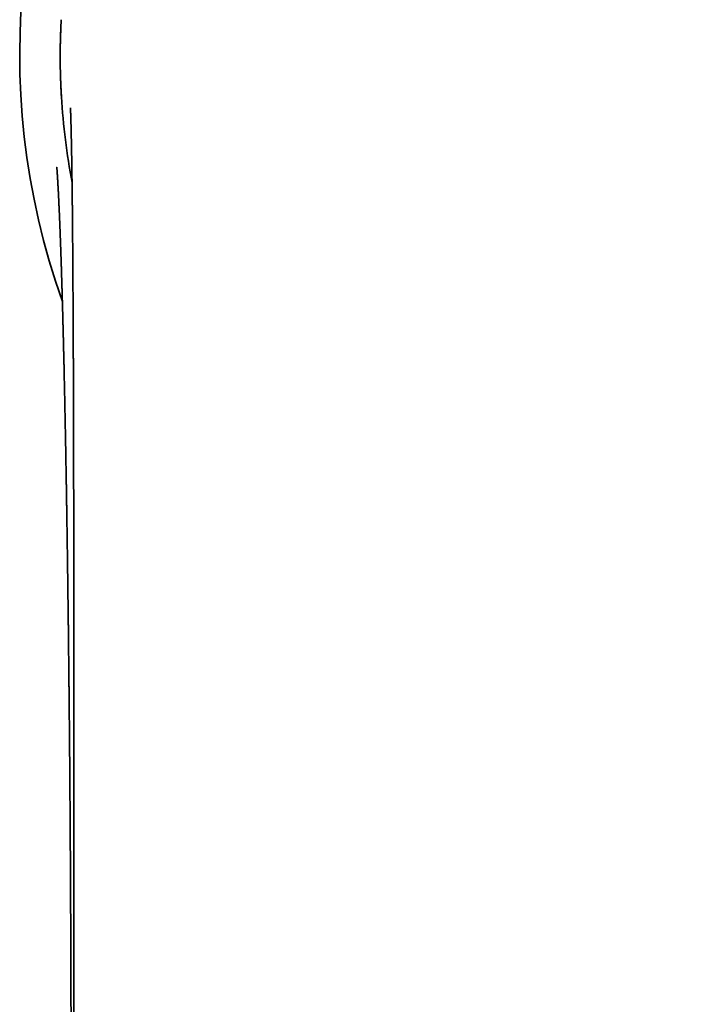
# Model space of a CAD drawing. Header units: millimetres. Extents: x 8 to 580, y 12 to 376.
# Tile 5 of 20: x 280 to 302, y 116 to 147. Entities that reach past the tile are written whole.
import ezdxf

# ---------------------------------------------------------------- set-up
doc = ezdxf.new("R2010")
doc.units = ezdxf.units.MM

msp = doc.modelspace()

# ---------------------------------------------------------------- linework, layer by layer
at = {"color": 7, "linetype": 'Continuous', "lineweight": 35}
msp.add_line((281.33, 147.186), (281.331, 147.195), dxfattribs=at)
for radius, start, end in [(23.494, 94.8834, 199.5854), (22.206, 183.4813, 190.5997)]:
    msp.add_arc((303.5, 146.09), radius, start, end, dxfattribs=at)
for points, knots in [([(281.33, 147.186), (281.326, 147.122), (281.319, 146.994), (281.311, 146.799), (281.305, 146.601), (281.3, 146.401), (281.297, 146.198), (281.296, 145.994), (281.298, 145.787), (281.301, 145.58), (281.306, 145.371), (281.314, 145.162), (281.323, 144.952), (281.331, 144.812), (281.335, 144.742)], [0, 0, 0, 0, 0.083258, 0.1665374, 0.249828, 0.3331331, 0.4164528, 0.4997857, 0.5831316, 0.6664883, 0.7498537, 0.8332308, 0.9166186, 1, 1, 1, 1]), ([(281.329, 147.184), (281.327, 147.135), (281.321, 147.037), (281.315, 146.888), (281.309, 146.738), (281.304, 146.592), (281.301, 146.451), (281.299, 146.351), (281.298, 146.285), (281.298, 146.254), (281.298, 146.223), (281.297, 146.193), (281.297, 146.162), (281.297, 146.131), (281.297, 146.047), (281.297, 145.909), (281.299, 145.716), (281.302, 145.523), (281.308, 145.329), (281.315, 145.134), (281.324, 144.938), (281.332, 144.807), (281.335, 144.742)], [0, 0, 0, 0, 0.063991, 0.127851, 0.191629, 0.255374, 0.31148, 0.367631, 0.380246, 0.392865, 0.405489, 0.418117, 0.430752, 0.443391, 0.456037, 0.533885, 0.611542, 0.689094, 0.766628, 0.844233, 0.921995, 1, 1, 1, 1]), ([(281.623, 144.385), (281.623, 144.385), (281.623, 144.385), (281.623, 144.384), (281.623, 144.384), (281.623, 144.382), (281.623, 144.379), (281.624, 144.374), (281.624, 144.368), (281.624, 144.361), (281.625, 144.351), (281.625, 144.339), (281.626, 144.322), (281.626, 144.305), (281.627, 144.291), (281.627, 144.282), (281.628, 144.274), (281.628, 144.265), (281.628, 144.254), (281.629, 144.243), (281.629, 144.231), (281.63, 144.218), (281.63, 144.204), (281.631, 144.189), (281.631, 144.174), (281.632, 144.16), (281.632, 144.146), (281.633, 144.132), (281.633, 144.119), (281.633, 144.105), (281.634, 144.091), (281.634, 144.076), (281.635, 144.06), (281.635, 144.046), (281.636, 144.035), (281.636, 144.026), (281.636, 144.019), (281.636, 144.011), (281.636, 144.002), (281.637, 143.992), (281.637, 143.981), (281.637, 143.969), (281.638, 143.958), (281.638, 143.947), (281.638, 143.936), (281.639, 143.925), (281.639, 143.914), (281.639, 143.902), (281.64, 143.888), (281.64, 143.874), (281.64, 143.86), (281.641, 143.847), (281.641, 143.834), (281.641, 143.821), (281.642, 143.808), (281.642, 143.793), (281.643, 143.778), (281.643, 143.765), (281.643, 143.753), (281.643, 143.742), (281.644, 143.732), (281.644, 143.722), (281.644, 143.71), (281.645, 143.697), (281.645, 143.682), (281.645, 143.668), (281.646, 143.654), (281.646, 143.642), (281.646, 143.631), (281.646, 143.621), (281.647, 143.611), (281.647, 143.601), (281.647, 143.589), (281.647, 143.576), (281.648, 143.563), (281.648, 143.551), (281.648, 143.542), (281.648, 143.532), (281.649, 143.521), (281.649, 143.508), (281.649, 143.493), (281.65, 143.478), (281.65, 143.465), (281.65, 143.453), (281.65, 143.44), (281.651, 143.423), (281.651, 143.402), (281.652, 143.379), (281.652, 143.356), (281.653, 143.334), (281.653, 143.315), (281.653, 143.297), (281.654, 143.28), (281.654, 143.261), (281.655, 143.242), (281.655, 143.223), (281.655, 143.208), (281.655, 143.197), (281.656, 143.186), (281.656, 143.176), (281.656, 143.162), (281.656, 143.144), (281.657, 143.122), (281.657, 143.099), (281.658, 143.077), (281.658, 143.055), (281.659, 143.029), (281.659, 143), (281.66, 142.968), (281.66, 142.936), (281.661, 142.907), (281.661, 142.88), (281.662, 142.846), (281.663, 142.802), (281.663, 142.752), (281.664, 142.706), (281.665, 142.66), (281.666, 142.611), (281.666, 142.559), (281.667, 142.507), (281.668, 142.455), (281.669, 142.403), (281.669, 142.351), (281.67, 142.301), (281.671, 142.254), (281.671, 142.211), (281.672, 142.173), (281.672, 142.138), (281.673, 142.105), (281.673, 142.073), (281.674, 142.04), (281.674, 142.004), (281.675, 141.963), (281.675, 141.918), (281.676, 141.869), (281.677, 141.823), (281.677, 141.78), (281.678, 141.739), (281.678, 141.698), (281.678, 141.658), (281.679, 141.622), (281.679, 141.591), (281.68, 141.563), (281.68, 141.538), (281.68, 141.512), (281.68, 141.485), (281.681, 141.453), (281.681, 141.418), (281.682, 141.378), (281.682, 141.334), (281.683, 141.29), (281.683, 141.246), (281.684, 141.202), (281.684, 141.16), (281.684, 141.118), (281.685, 141.077), (281.685, 141.04), (281.686, 141.007), (281.686, 140.98), (281.686, 140.958), (281.686, 140.941), (281.686, 140.919), (281.687, 140.889), (281.687, 140.849), (281.687, 140.802), (281.688, 140.749), (281.689, 140.69), (281.689, 140.62), (281.69, 140.539), (281.691, 140.447), (281.692, 140.349), (281.692, 140.251), (281.693, 140.154), (281.694, 140.061), (281.695, 139.965), (281.695, 139.868), (281.696, 139.763), (281.697, 139.649), (281.698, 139.529), (281.699, 139.418), (281.699, 139.317), (281.7, 139.226), (281.701, 139.139), (281.701, 139.055), (281.702, 138.972), (281.702, 138.889), (281.703, 138.805), (281.703, 138.69), (281.704, 138.543), (281.705, 138.366), (281.706, 138.196), (281.707, 138.031), (281.708, 137.871), (281.709, 137.707), (281.71, 137.537), (281.71, 137.361), (281.711, 137.173), (281.712, 136.972), (281.713, 136.756), (281.714, 136.585), (281.714, 136.459), (281.715, 136.382), (281.715, 136.304), (281.715, 136.225), (281.715, 136.146), (281.716, 136.068), (281.716, 135.991), (281.716, 135.915), (281.717, 135.844), (281.717, 135.78), (281.717, 135.723), (281.717, 135.675), (281.717, 135.636), (281.717, 135.607), (281.717, 135.583), (281.717, 135.561), (281.718, 135.537), (281.718, 135.511), (281.718, 135.475), (281.718, 135.427), (281.718, 135.367), (281.718, 135.299), (281.719, 135.224), (281.719, 135.142), (281.719, 135.06), (281.719, 134.979), (281.719, 134.899), (281.72, 134.815), (281.72, 134.727), (281.72, 134.635), (281.721, 134.459), (281.721, 134.201), (281.722, 133.86), (281.723, 133.462), (281.724, 133.004), (281.725, 132.62), (281.725, 132.37), (281.725, 132.254), (281.726, 132.137), (281.726, 132.02), (281.726, 131.905), (281.726, 131.793), (281.726, 131.681), (281.727, 131.569), (281.727, 131.459), (281.727, 131.356), (281.727, 131.26), (281.727, 131.172), (281.727, 131.09), (281.727, 131.02), (281.727, 130.961), (281.727, 130.911), (281.728, 130.866), (281.728, 130.826), (281.728, 130.789), (281.728, 130.755), (281.728, 130.71), (281.728, 130.652), (281.728, 130.578), (281.728, 130.496), (281.728, 130.408), (281.728, 130.312), (281.728, 130.209), (281.728, 130.104), (281.729, 129.997), (281.729, 129.889), (281.729, 129.775), (281.729, 129.656), (281.729, 129.532), (281.729, 129.401), (281.729, 129.264), (281.729, 129.119), (281.73, 128.964), (281.73, 128.8), (281.73, 128.629), (281.73, 128.451), (281.73, 128.266), (281.73, 128.078), (281.73, 127.885), (281.731, 127.689), (281.731, 127.486), (281.731, 127.277), (281.731, 127.062), (281.731, 126.84), (281.731, 126.612), (281.731, 126.373), (281.731, 126.124), (281.731, 125.865), (281.732, 125.598), (281.732, 125.324), (281.732, 125.043), (281.732, 124.755), (281.732, 124.461), (281.732, 124.159), (281.732, 123.85), (281.732, 123.534), (281.732, 123.21), (281.732, 122.887), (281.732, 122.563), (281.732, 122.239), (281.732, 121.909), (281.732, 121.572), (281.732, 121.346), (281.732, 121.232)], [0, 0, 0, 0, 0.001422, 0.00296, 0.004484, 0.005854, 0.008806, 0.01176, 0.014814, 0.017973, 0.021243, 0.024631, 0.029295, 0.034191, 0.036102, 0.037861, 0.039419, 0.040902, 0.042761, 0.044797, 0.04685, 0.04875, 0.050828, 0.053086, 0.055224, 0.057215, 0.059055, 0.060791, 0.062542, 0.06407, 0.065787, 0.067755, 0.06957, 0.071136, 0.072528, 0.073303, 0.0741, 0.074921, 0.07584, 0.076932, 0.078195, 0.079435, 0.080524, 0.081706, 0.082781, 0.083786, 0.084854, 0.086077, 0.087401, 0.088726, 0.090051, 0.09134, 0.092461, 0.093547, 0.094781, 0.096133, 0.097521, 0.098584, 0.099621, 0.100554, 0.101381, 0.102217, 0.103205, 0.104344, 0.105487, 0.106761, 0.107853, 0.108824, 0.109723, 0.110567, 0.111221, 0.112015, 0.112948, 0.114019, 0.115055, 0.115936, 0.116682, 0.117329, 0.11807, 0.119112, 0.120317, 0.121456, 0.122433, 0.12325, 0.123943, 0.125315, 0.1269, 0.128531, 0.130141, 0.131674, 0.133106, 0.134131, 0.135281, 0.136554, 0.13795, 0.139274, 0.140175, 0.140953, 0.141609, 0.14223, 0.142984, 0.144356, 0.145833, 0.147261, 0.148642, 0.149995, 0.151427, 0.15338, 0.155445, 0.157377, 0.159135, 0.160716, 0.162132, 0.165325, 0.168424, 0.170764, 0.173354, 0.176145, 0.179054, 0.182083, 0.184749, 0.187515, 0.19036, 0.193047, 0.195502, 0.197725, 0.199632, 0.201425, 0.203109, 0.204684, 0.206264, 0.208076, 0.210127, 0.212416, 0.214811, 0.217246, 0.219187, 0.221153, 0.223143, 0.22508, 0.226839, 0.228284, 0.229581, 0.230731, 0.231879, 0.233176, 0.234624, 0.236222, 0.238153, 0.240217, 0.242257, 0.244263, 0.246234, 0.248171, 0.250073, 0.251939, 0.253644, 0.255105, 0.256302, 0.257264, 0.257992, 0.258669, 0.26018, 0.261959, 0.264009, 0.266328, 0.268917, 0.271776, 0.275448, 0.27939, 0.283602, 0.288085, 0.291865, 0.295818, 0.299894, 0.30392, 0.307882, 0.312975, 0.317931, 0.322648, 0.326532, 0.330229, 0.333739, 0.337072, 0.340373, 0.34369, 0.347024, 0.350374, 0.357435, 0.36444, 0.37136, 0.377469, 0.383671, 0.390056, 0.396624, 0.403376, 0.410311, 0.418301, 0.426527, 0.434988, 0.43789, 0.440819, 0.443775, 0.446757, 0.449766, 0.452764, 0.455569, 0.458569, 0.461276, 0.46369, 0.465809, 0.467635, 0.469167, 0.470165, 0.470982, 0.471775, 0.47267, 0.473668, 0.474768, 0.476766, 0.479032, 0.481567, 0.48437, 0.487441, 0.49078, 0.493592, 0.49657, 0.499713, 0.503022, 0.506495, 0.510031, 0.522674, 0.535342, 0.548036, 0.567123, 0.586267, 0.590572, 0.59488, 0.599191, 0.603505, 0.607809, 0.611959, 0.615912, 0.620233, 0.624292, 0.62809, 0.631627, 0.634903, 0.637917, 0.64067, 0.64265, 0.644468, 0.646125, 0.647621, 0.648955, 0.650162, 0.651425, 0.653889, 0.656618, 0.659613, 0.662873, 0.6664, 0.670192, 0.674251, 0.67802, 0.681993, 0.686169, 0.69055, 0.695134, 0.699931, 0.704961, 0.710226, 0.715993, 0.722016, 0.728297, 0.734836, 0.741631, 0.748684, 0.755657, 0.762864, 0.770306, 0.777982, 0.785894, 0.79404, 0.802421, 0.811037, 0.820315, 0.829851, 0.839645, 0.849696, 0.860006, 0.870573, 0.881399, 0.892482, 0.903824, 0.915424, 0.927282, 0.939398, 0.951059, 0.962949, 0.975069, 0.98742, 1, 1, 1, 1]), ([(281.189, 142.49), (281.189, 142.49), (281.189, 142.49), (281.189, 142.489), (281.189, 142.489), (281.189, 142.489), (281.189, 142.488), (281.189, 142.488), (281.189, 142.489), (281.189, 142.489), (281.189, 142.489), (281.189, 142.488), (281.189, 142.488), (281.189, 142.487), (281.189, 142.487), (281.189, 142.486), (281.189, 142.486), (281.189, 142.485), (281.189, 142.484), (281.189, 142.483), (281.189, 142.482), (281.189, 142.482), (281.189, 142.481), (281.19, 142.479), (281.19, 142.478), (281.19, 142.477), (281.19, 142.475), (281.19, 142.473), (281.19, 142.471), (281.19, 142.47), (281.19, 142.468), (281.191, 142.467), (281.191, 142.465), (281.191, 142.463), (281.191, 142.461), (281.191, 142.459), (281.191, 142.457), (281.191, 142.455), (281.192, 142.453), (281.192, 142.45), (281.192, 142.447), (281.192, 142.445), (281.192, 142.443), (281.193, 142.441), (281.193, 142.44), (281.193, 142.438), (281.193, 142.434), (281.193, 142.431), (281.193, 142.429), (281.194, 142.422), (281.194, 142.417), (281.195, 142.412), (281.195, 142.408), (281.195, 142.406), (281.195, 142.405), (281.195, 142.404), (281.195, 142.403), (281.195, 142.402), (281.196, 142.401), (281.196, 142.399), (281.196, 142.396), (281.196, 142.393), (281.196, 142.39), (281.197, 142.387), (281.197, 142.383), (281.197, 142.379), (281.197, 142.377), (281.197, 142.374), (281.198, 142.373), (281.198, 142.372), (281.198, 142.37), (281.198, 142.368), (281.198, 142.365), (281.198, 142.362), (281.199, 142.357), (281.199, 142.349), (281.2, 142.339), (281.2, 142.333), (281.201, 142.326), (281.202, 142.315), (281.202, 142.306), (281.203, 142.296), (281.203, 142.29), (281.203, 142.286), (281.204, 142.281), (281.204, 142.276), (281.204, 142.271), (281.205, 142.266), (281.205, 142.263), (281.205, 142.258), (281.206, 142.254), (281.206, 142.25), (281.206, 142.246), (281.206, 142.241), (281.207, 142.236), (281.207, 142.23), (281.207, 142.226), (281.208, 142.221), (281.208, 142.218), (281.208, 142.214), (281.208, 142.21), (281.209, 142.205), (281.209, 142.199), (281.209, 142.193), (281.21, 142.188), (281.21, 142.184), (281.21, 142.181), (281.21, 142.178), (281.211, 142.176), (281.211, 142.174), (281.211, 142.171), (281.211, 142.167), (281.212, 142.16), (281.212, 142.153), (281.212, 142.146), (281.213, 142.14), (281.213, 142.135), (281.213, 142.129), (281.214, 142.123), (281.214, 142.117), (281.215, 142.11), (281.215, 142.103), (281.215, 142.098), (281.216, 142.093), (281.216, 142.089), (281.216, 142.084), (281.216, 142.08), (281.217, 142.075), (281.217, 142.07), (281.217, 142.064), (281.218, 142.059), (281.218, 142.054), (281.218, 142.049), (281.218, 142.046), (281.219, 142.042), (281.219, 142.038), (281.219, 142.034), (281.219, 142.029), (281.22, 142.023), (281.22, 142.017), (281.22, 142.012), (281.221, 142.007), (281.221, 142.004), (281.221, 142), (281.221, 141.997), (281.221, 141.993), (281.222, 141.989), (281.222, 141.983), (281.222, 141.977), (281.223, 141.972), (281.223, 141.966), (281.223, 141.962), (281.223, 141.958), (281.224, 141.954), (281.224, 141.95), (281.224, 141.945), (281.224, 141.94), (281.225, 141.934), (281.225, 141.927), (281.226, 141.921), (281.226, 141.915), (281.226, 141.91), (281.226, 141.904), (281.227, 141.898), (281.227, 141.891), (281.228, 141.883), (281.228, 141.876), (281.228, 141.869), (281.229, 141.863), (281.229, 141.858), (281.229, 141.852), (281.23, 141.846), (281.23, 141.839), (281.23, 141.833), (281.231, 141.827), (281.231, 141.822), (281.231, 141.817), (281.231, 141.812), (281.232, 141.806), (281.232, 141.8), (281.232, 141.794), (281.233, 141.787), (281.233, 141.781), (281.233, 141.775), (281.234, 141.771), (281.234, 141.767), (281.234, 141.764), (281.234, 141.76), (281.234, 141.756), (281.235, 141.751), (281.235, 141.745), (281.235, 141.736), (281.236, 141.725), (281.237, 141.714), (281.237, 141.705), (281.238, 141.696), (281.238, 141.688), (281.238, 141.681), (281.239, 141.674), (281.239, 141.667), (281.239, 141.662), (281.24, 141.656), (281.24, 141.65), (281.24, 141.643), (281.241, 141.636), (281.241, 141.629), (281.242, 141.618), (281.242, 141.601), (281.243, 141.58), (281.244, 141.56), (281.245, 141.541), (281.246, 141.521), (281.247, 141.501), (281.248, 141.483), (281.249, 141.466), (281.25, 141.449), (281.251, 141.432), (281.252, 141.413), (281.253, 141.39), (281.254, 141.361), (281.256, 141.328), (281.257, 141.294), (281.259, 141.257), (281.26, 141.222), (281.262, 141.185), (281.264, 141.152), (281.265, 141.125), (281.266, 141.106), (281.266, 141.088), (281.267, 141.071), (281.268, 141.053), (281.269, 141.036), (281.269, 141.018), (281.27, 140.999), (281.271, 140.979), (281.272, 140.957), (281.273, 140.936), (281.274, 140.917), (281.274, 140.901), (281.275, 140.885), (281.276, 140.871), (281.276, 140.857), (281.277, 140.842), (281.278, 140.826), (281.278, 140.809), (281.279, 140.791), (281.28, 140.774), (281.28, 140.757), (281.281, 140.74), (281.282, 140.723), (281.283, 140.704), (281.283, 140.685), (281.284, 140.667), (281.285, 140.65), (281.285, 140.636), (281.286, 140.623), (281.286, 140.609), (281.287, 140.595), (281.288, 140.579), (281.288, 140.561), (281.289, 140.54), (281.29, 140.516), (281.291, 140.49), (281.292, 140.466), (281.293, 140.438), (281.294, 140.404), (281.296, 140.366), (281.297, 140.336), (281.298, 140.314), (281.298, 140.3), (281.299, 140.285), (281.3, 140.268), (281.3, 140.251), (281.301, 140.235), (281.301, 140.219), (281.302, 140.205), (281.302, 140.193), (281.303, 140.182), (281.303, 140.171), (281.304, 140.159), (281.304, 140.145), (281.305, 140.127), (281.305, 140.108), (281.306, 140.087), (281.307, 140.067), (281.308, 140.049), (281.308, 140.033), (281.309, 140.018), (281.309, 140.003), (281.31, 139.989), (281.31, 139.973), (281.311, 139.956), (281.312, 139.937), (281.312, 139.917), (281.313, 139.896), (281.314, 139.875), (281.314, 139.856), (281.315, 139.839), (281.316, 139.823), (281.316, 139.808), (281.317, 139.792), (281.317, 139.775), (281.318, 139.755), (281.319, 139.734), (281.319, 139.712), (281.32, 139.69), (281.321, 139.67), (281.321, 139.651), (281.322, 139.635), (281.323, 139.62), (281.323, 139.605), (281.324, 139.588), (281.324, 139.567), (281.325, 139.542), (281.326, 139.515), (281.327, 139.488), (281.328, 139.463), (281.329, 139.44), (281.329, 139.42), (281.33, 139.401), (281.33, 139.381), (281.331, 139.358), (281.332, 139.333), (281.333, 139.306), (281.334, 139.279), (281.335, 139.253), (281.335, 139.228), (281.336, 139.204), (281.337, 139.181), (281.338, 139.156), (281.339, 139.13), (281.339, 139.102), (281.34, 139.073), (281.341, 139.044), (281.342, 139.017), (281.343, 138.993), (281.343, 138.971), (281.344, 138.951), (281.345, 138.928), (281.346, 138.9), (281.347, 138.868), (281.348, 138.835), (281.349, 138.8), (281.35, 138.767), (281.351, 138.734), (281.352, 138.699), (281.353, 138.658), (281.354, 138.611), (281.356, 138.57), (281.357, 138.536), (281.357, 138.511), (281.358, 138.487), (281.359, 138.464), (281.359, 138.444), (281.36, 138.426), (281.36, 138.41), (281.361, 138.396), (281.361, 138.383), (281.361, 138.366), (281.362, 138.345), (281.363, 138.318), (281.364, 138.29), (281.364, 138.26), (281.365, 138.231), (281.366, 138.201), (281.367, 138.172), (281.368, 138.146), (281.368, 138.122), (281.369, 138.1), (281.37, 138.081), (281.37, 138.063), (281.37, 138.047), (281.371, 138.03), (281.371, 138.012), (281.372, 137.99), (281.373, 137.967), (281.373, 137.941), (281.374, 137.913), (281.375, 137.883), (281.376, 137.851), (281.377, 137.82), (281.377, 137.791), (281.378, 137.764), (281.379, 137.739), (281.379, 137.717), (281.38, 137.697), (281.38, 137.678), (281.381, 137.659), (281.381, 137.639), (281.382, 137.616), (281.383, 137.59), (281.383, 137.562), (281.384, 137.531), (281.385, 137.498), (281.386, 137.461), (281.387, 137.424), (281.388, 137.386), (281.389, 137.352), (281.39, 137.323), (281.39, 137.299), (281.391, 137.278), (281.391, 137.256), (281.392, 137.23), (281.393, 137.2), (281.394, 137.167), (281.395, 137.131), (281.396, 137.092), (281.396, 137.053), (281.397, 137.015), (281.398, 136.978), (281.399, 136.941), (281.4, 136.905), (281.401, 136.871), (281.402, 136.841), (281.402, 136.812), (281.403, 136.773), (281.405, 136.72), (281.406, 136.66), (281.407, 136.606), (281.408, 136.558), (281.41, 136.511), (281.411, 136.469), (281.411, 136.433), (281.412, 136.402), (281.413, 136.372), (281.414, 136.339), (281.414, 136.302), (281.415, 136.259), (281.417, 136.213), (281.418, 136.164), (281.419, 136.113), (281.42, 136.053), (281.422, 135.986), (281.423, 135.914), (281.425, 135.845), (281.426, 135.777), (281.428, 135.702), (281.43, 135.616), (281.432, 135.521), (281.434, 135.43), (281.436, 135.345), (281.437, 135.267), (281.439, 135.189), (281.441, 135.113), (281.442, 135.039), (281.444, 134.965), (281.445, 134.89), (281.447, 134.812), (281.448, 134.73), (281.45, 134.646), (281.452, 134.562), (281.454, 134.472), (281.455, 134.375), (281.458, 134.27), (281.459, 134.168), (281.461, 134.068), (281.463, 133.971), (281.465, 133.872), (281.467, 133.773), (281.469, 133.671), (281.471, 133.571), (281.472, 133.473), (281.474, 133.378), (281.476, 133.281), (281.478, 133.185), (281.479, 133.091), (281.481, 133.002), (281.482, 132.918), (281.484, 132.839), (281.485, 132.764), (281.486, 132.691), (281.488, 132.618), (281.489, 132.544), (281.49, 132.477), (281.491, 132.417), (281.492, 132.364), (281.493, 132.31), (281.494, 132.254), (281.495, 132.198), (281.496, 132.14), (281.496, 132.083), (281.497, 132.026), (281.498, 131.975), (281.499, 131.931), (281.5, 131.892), (281.5, 131.856), (281.501, 131.817), (281.501, 131.774), (281.502, 131.722), (281.503, 131.66), (281.504, 131.588), (281.506, 131.506), (281.507, 131.418), (281.508, 131.328), (281.51, 131.241), (281.511, 131.158), (281.512, 131.078), (281.513, 131.004), (281.514, 130.934), (281.515, 130.868), (281.516, 130.8), (281.518, 130.731), (281.519, 130.653), (281.52, 130.567), (281.521, 130.472), (281.523, 130.377), (281.524, 130.285), (281.525, 130.197), (281.526, 130.112), (281.528, 130.027), (281.529, 129.941), (281.53, 129.851), (281.531, 129.757), (281.533, 129.659), (281.534, 129.562), (281.535, 129.467), (281.537, 129.375), (281.538, 129.285), (281.539, 129.195), (281.54, 129.103), (281.541, 129.005), (281.543, 128.902), (281.544, 128.794), (281.545, 128.689), (281.547, 128.591), (281.548, 128.503), (281.549, 128.418), (281.55, 128.336), (281.551, 128.258), (281.552, 128.184), (281.553, 128.113), (281.553, 128.044), (281.554, 127.978), (281.555, 127.913), (281.556, 127.85), (281.556, 127.786), (281.557, 127.72), (281.558, 127.649), (281.559, 127.572), (281.56, 127.49), (281.561, 127.405), (281.562, 127.318), (281.563, 127.204), (281.565, 127.062), (281.566, 126.91), (281.568, 126.776), (281.569, 126.663), (281.57, 126.553), (281.571, 126.448), (281.573, 126.327), (281.574, 126.19), (281.576, 126.033), (281.577, 125.874), (281.579, 125.712), (281.581, 125.547), (281.582, 125.379), (281.584, 125.218), (281.585, 125.066), (281.587, 124.922), (281.588, 124.776), (281.589, 124.63), (281.591, 124.488), (281.592, 124.351), (281.593, 124.225), (281.594, 124.109), (281.595, 124), (281.596, 123.892), (281.597, 123.784), (281.598, 123.676), (281.599, 123.565), (281.6, 123.451), (281.6, 123.336), (281.601, 123.22), (281.602, 123.104), (281.603, 122.986), (281.604, 122.867), (281.605, 122.749), (281.606, 122.633), (281.607, 122.51), (281.608, 122.381), (281.609, 122.245), (281.61, 122.115), (281.611, 121.998), (281.611, 121.896), (281.612, 121.806), (281.612, 121.717), (281.613, 121.619), (281.614, 121.511), (281.615, 121.39), (281.616, 121.263), (281.616, 121.13), (281.617, 120.993), (281.618, 120.862), (281.619, 120.739), (281.62, 120.623), (281.62, 120.51), (281.621, 120.397), (281.622, 120.287), (281.622, 120.18), (281.623, 120.074), (281.623, 119.971), (281.624, 119.87), (281.624, 119.775), (281.625, 119.683), (281.625, 119.57), (281.626, 119.43), (281.627, 119.262), (281.628, 119.088), (281.629, 118.908), (281.63, 118.721), (281.63, 118.554), (281.631, 118.408), (281.632, 118.283), (281.632, 118.152), (281.633, 118.015), (281.633, 117.872), (281.634, 117.723), (281.635, 117.567), (281.635, 117.399), (281.636, 117.217), (281.637, 117.021), (281.637, 116.817), (281.638, 116.646), (281.638, 116.514), (281.639, 116.423), (281.639, 116.338), (281.639, 116.257), (281.639, 116.182), (281.64, 116.112), (281.64, 116.047), (281.64, 115.987), (281.64, 115.933), (281.64, 115.883), (281.64, 115.839), (281.64, 115.799), (281.64, 115.762), (281.641, 115.713), (281.641, 115.65), (281.641, 115.571), (281.641, 115.487), (281.641, 115.399), (281.642, 115.305), (281.642, 115.205), (281.642, 115.1), (281.642, 114.989), (281.643, 114.874), (281.643, 114.754), (281.643, 114.631), (281.643, 114.471), (281.644, 114.274), (281.644, 114.039), (281.644, 113.799), (281.645, 113.57), (281.645, 113.353), (281.645, 113.149), (281.645, 112.942), (281.645, 112.73), (281.645, 112.514), (281.646, 112.293), (281.646, 112.103), (281.646, 111.986), (281.646, 111.945)], [0, 0, 0, 0, 0.000079, 0.000545, 0.001027, 0.001524, 0.002099, 0.002836, 0.003729, 0.00472, 0.005649, 0.006448, 0.007114, 0.00774, 0.008243, 0.008763, 0.009373, 0.010086, 0.010885, 0.011639, 0.012325, 0.012946, 0.013838, 0.014649, 0.015512, 0.016472, 0.017471, 0.018487, 0.019426, 0.020251, 0.02101, 0.021778, 0.022585, 0.023422, 0.024179, 0.024903, 0.025616, 0.02645, 0.027422, 0.028477, 0.029316, 0.030126, 0.030838, 0.031422, 0.031943, 0.032494, 0.03356, 0.034684, 0.035791, 0.037115, 0.038543, 0.040066, 0.040614, 0.041051, 0.041376, 0.041608, 0.041861, 0.042256, 0.042717, 0.043211, 0.04377, 0.044386, 0.045094, 0.045887, 0.046712, 0.04741, 0.048013, 0.04849, 0.048853, 0.049212, 0.049599, 0.050085, 0.050594, 0.051124, 0.051721, 0.053731, 0.055717, 0.056783, 0.058118, 0.059842, 0.061658, 0.063046, 0.064434, 0.065039, 0.065758, 0.06656, 0.067282, 0.067903, 0.068598, 0.069262, 0.069927, 0.070471, 0.071061, 0.071757, 0.072564, 0.073336, 0.073991, 0.074552, 0.075112, 0.075647, 0.076235, 0.076898, 0.077659, 0.078539, 0.079175, 0.079721, 0.080157, 0.080485, 0.080779, 0.081095, 0.081431, 0.082104, 0.082952, 0.083884, 0.084716, 0.085482, 0.086181, 0.086849, 0.08756, 0.088348, 0.089196, 0.09009, 0.090722, 0.09126, 0.091749, 0.092249, 0.092709, 0.093235, 0.093844, 0.094535, 0.095212, 0.095781, 0.096247, 0.096673, 0.09707, 0.097464, 0.097933, 0.098503, 0.099173, 0.099876, 0.10044, 0.100906, 0.101294, 0.101669, 0.102034, 0.102405, 0.102862, 0.103414, 0.104061, 0.104731, 0.105291, 0.105752, 0.106137, 0.106514, 0.10694, 0.107386, 0.107927, 0.108571, 0.109305, 0.10997, 0.110517, 0.110965, 0.111539, 0.112148, 0.112831, 0.113609, 0.11445, 0.115055, 0.11556, 0.116037, 0.116582, 0.117195, 0.117821, 0.118434, 0.118984, 0.11951, 0.119991, 0.120426, 0.120889, 0.121471, 0.122065, 0.122692, 0.123237, 0.123696, 0.124071, 0.124386, 0.124709, 0.125081, 0.125475, 0.125952, 0.126526, 0.127192, 0.128236, 0.129158, 0.12996, 0.130667, 0.131349, 0.132008, 0.132645, 0.133126, 0.133599, 0.134075, 0.134647, 0.13518, 0.135787, 0.13639, 0.136911, 0.138533, 0.140594, 0.141827, 0.143365, 0.145151, 0.146551, 0.148087, 0.149407, 0.150496, 0.151916, 0.153333, 0.154705, 0.157109, 0.159603, 0.161964, 0.164695, 0.167023, 0.1695, 0.172387, 0.173704, 0.174929, 0.176109, 0.177259, 0.178407, 0.179576, 0.18072, 0.181913, 0.183214, 0.18463, 0.18605, 0.187156, 0.188204, 0.18918, 0.190079, 0.190907, 0.191782, 0.192768, 0.193863, 0.194957, 0.196019, 0.197024, 0.197994, 0.199023, 0.200121, 0.20129, 0.202444, 0.203363, 0.204197, 0.204947, 0.205696, 0.206535, 0.207464, 0.208481, 0.209538, 0.211107, 0.212563, 0.213906, 0.215194, 0.21736, 0.219493, 0.221558, 0.222273, 0.223042, 0.223864, 0.22474, 0.22567, 0.226611, 0.227451, 0.228187, 0.228817, 0.229342, 0.22989, 0.230543, 0.231302, 0.232166, 0.233238, 0.234359, 0.235392, 0.236335, 0.237187, 0.237958, 0.238643, 0.239365, 0.240167, 0.241049, 0.242011, 0.243053, 0.244124, 0.245164, 0.246117, 0.246982, 0.247759, 0.248471, 0.249249, 0.250115, 0.251068, 0.252108, 0.253231, 0.254316, 0.255313, 0.256173, 0.256954, 0.257659, 0.258336, 0.259089, 0.260159, 0.261356, 0.262678, 0.26399, 0.265175, 0.266216, 0.267136, 0.267978, 0.268908, 0.269964, 0.271128, 0.272396, 0.273652, 0.274843, 0.27597, 0.277031, 0.278094, 0.279197, 0.280374, 0.281623, 0.282944, 0.284289, 0.285453, 0.28651, 0.28746, 0.288315, 0.289223, 0.290485, 0.291891, 0.293403, 0.294869, 0.296336, 0.297734, 0.299072, 0.30088, 0.302859, 0.305007, 0.306079, 0.307166, 0.308175, 0.309096, 0.30993, 0.310677, 0.311336, 0.311907, 0.312428, 0.31303, 0.313958, 0.315046, 0.316294, 0.317421, 0.318653, 0.31989, 0.321042, 0.32211, 0.323093, 0.323942, 0.324716, 0.325414, 0.326037, 0.326646, 0.327407, 0.328254, 0.329187, 0.330207, 0.331314, 0.332506, 0.333775, 0.334996, 0.33613, 0.337178, 0.338139, 0.339014, 0.339803, 0.340505, 0.341184, 0.341948, 0.34284, 0.343828, 0.34491, 0.346087, 0.347359, 0.34869, 0.35023, 0.351638, 0.352915, 0.354061, 0.35487, 0.355611, 0.356436, 0.357385, 0.358481, 0.359706, 0.36106, 0.362534, 0.363982, 0.365355, 0.366653, 0.368072, 0.369389, 0.370605, 0.371718, 0.37273, 0.373662, 0.375955, 0.378416, 0.380071, 0.381793, 0.383483, 0.385054, 0.386206, 0.387285, 0.388301, 0.389364, 0.390732, 0.392212, 0.393804, 0.395507, 0.397316, 0.399107, 0.401716, 0.404171, 0.406474, 0.408721, 0.411022, 0.414114, 0.417296, 0.42056, 0.423114, 0.425712, 0.428271, 0.430751, 0.433153, 0.43549, 0.437899, 0.440411, 0.443032, 0.445738, 0.448399, 0.450995, 0.454297, 0.45756, 0.460858, 0.463832, 0.466833, 0.469857, 0.472906, 0.475993, 0.479173, 0.481977, 0.484853, 0.487801, 0.490702, 0.493479, 0.496131, 0.49866, 0.500909, 0.503108, 0.505256, 0.507355, 0.509486, 0.511711, 0.5132, 0.514727, 0.516294, 0.5179, 0.519544, 0.521142, 0.522895, 0.524506, 0.525975, 0.527301, 0.528268, 0.529285, 0.530402, 0.531617, 0.532931, 0.534803, 0.536844, 0.539055, 0.541686, 0.544221, 0.546645, 0.54896, 0.551165, 0.55326, 0.555135, 0.556948, 0.558802, 0.560701, 0.562648, 0.565192, 0.56781, 0.570405, 0.572905, 0.57531, 0.577579, 0.579805, 0.582116, 0.584517, 0.587063, 0.589694, 0.592287, 0.594806, 0.597249, 0.599616, 0.601936, 0.604361, 0.606918, 0.609608, 0.612432, 0.615389, 0.617768, 0.620063, 0.622263, 0.624367, 0.626375, 0.628288, 0.630105, 0.631847, 0.633549, 0.635211, 0.636804, 0.638381, 0.640063, 0.641864, 0.643822, 0.645905, 0.64809, 0.650279, 0.65246, 0.656723, 0.660953, 0.663887, 0.666711, 0.669425, 0.672028, 0.674572, 0.678362, 0.682205, 0.686104, 0.690062, 0.69408, 0.698162, 0.702355, 0.705737, 0.709197, 0.712735, 0.716285, 0.719695, 0.722958, 0.726074, 0.728682, 0.731241, 0.733797, 0.73635, 0.7389, 0.741481, 0.744173, 0.74698, 0.749599, 0.752309, 0.755108, 0.757896, 0.760636, 0.763329, 0.765974, 0.769206, 0.772359, 0.775377, 0.778246, 0.780396, 0.782454, 0.784457, 0.786547, 0.789167, 0.791929, 0.794834, 0.797881, 0.801042, 0.804176, 0.806824, 0.809438, 0.812018, 0.814563, 0.817073, 0.819503, 0.821816, 0.824223, 0.826488, 0.82861, 0.83062, 0.83266, 0.836274, 0.840024, 0.843912, 0.847937, 0.852099, 0.856398, 0.859038, 0.861809, 0.864712, 0.867747, 0.870914, 0.874212, 0.877642, 0.881204, 0.88535, 0.889662, 0.894139, 0.898782, 0.900875, 0.902859, 0.90473, 0.906489, 0.908134, 0.909667, 0.911086, 0.912393, 0.913587, 0.914668, 0.915637, 0.916492, 0.91727, 0.918081, 0.919667, 0.921384, 0.923231, 0.925152, 0.927197, 0.929365, 0.931656, 0.934071, 0.936563, 0.939174, 0.941875, 0.944614, 0.949592, 0.954684, 0.959889, 0.965206, 0.969542, 0.973949, 0.978429, 0.982993, 0.987688, 0.992433, 0.997311, 1, 1, 1, 1]), ([(281.732, 121.232), (281.732, 120.636), (281.732, 119.444), (281.732, 117.655), (281.732, 115.88), (281.732, 114.702), (281.732, 114.12)], [0, 0, 0, 0, 0.251239, 0.502905, 0.754625, 1, 1, 1, 1])]:
    msp.add_open_spline(points, degree=3, knots=knots, dxfattribs=at)

doc.saveas('drawing.dxf')
